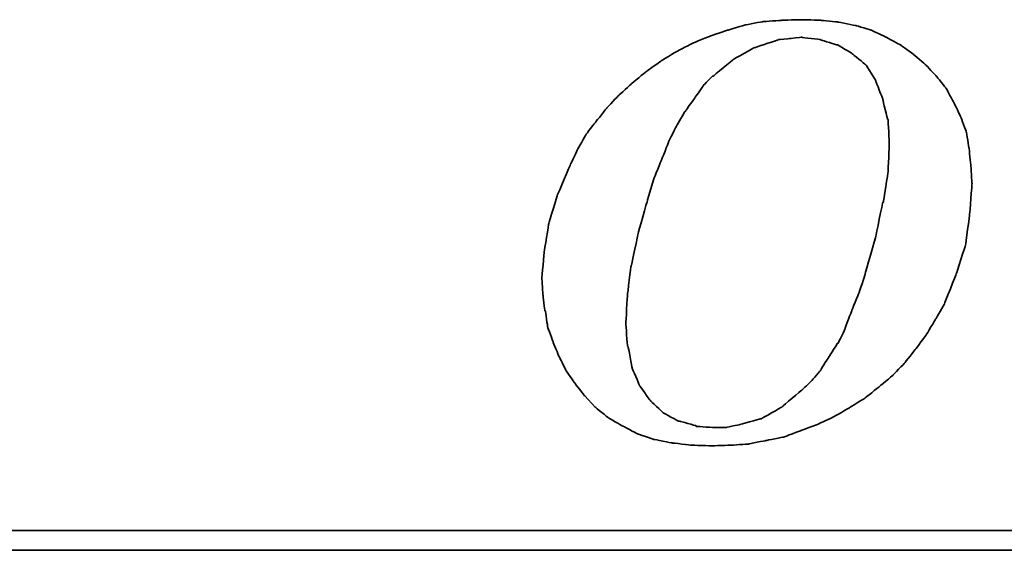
# Model space of a CAD drawing. Header units: millimetres. Extents: x 51 to 427, y -179 to -56.
# Tile 35 of 53: x 301.69 to 307.98, y -143.7 to -140.31. Entities that reach past the tile are written whole.
import ezdxf

# ---------------------------------------------------------------- set-up
doc = ezdxf.new("R2010")
doc.units = ezdxf.units.MM
doc.header["$LTSCALE"] = 0.15
doc.layers.add('DIM', color=4, linetype='CONTINUOUS')
doc.layers.add('layer 1', color=7, linetype='CONTINUOUS')

# ---------------------------------------------------------------- blocks, each defined once
blk = doc.blocks.new('TBI MOTION logo(完整正式版)')
at = {"layer": 'layer 1', "color": 22, "lineweight": 35}
for points, knots in [([(-11.34375, -6.98375), (-11.34375, -6.98375), (-10.91375, -7.43875), (-10.91375, -7.43875), (-10.91375, -7.43875), (-10.91375, -7.43875), (-10.38625, -7.87125), (-10.38625, -7.87125), (-10.38625, -7.87125), (-10.38625, -7.87125), (-9.81125, -8.20375), (-9.81125, -8.20375), (-9.81125, -8.20375), (-9.81125, -8.20375), (-9.21125, -8.51875), (-9.21125, -8.51875), (-9.21125, -8.51875), (-9.21125, -8.51875), (-8.51625, -8.75875), (-8.51625, -8.75875), (-8.51625, -8.75875), (-8.51625, -8.75875), (-7.77125, -8.90375), (-7.77125, -8.90375), (-7.77125, -8.90375), (-7.77125, -8.90375), (-6.97875, -8.99875), (-6.97875, -8.99875), (-6.97875, -8.99875), (-6.97875, -8.99875), (-6.14125, -9.02375), (-6.14125, -9.02375), (-6.14125, -9.02375), (-6.14125, -9.02375), (-5.37125, -8.99875), (-5.37125, -8.99875), (-5.37125, -8.99875), (-5.37125, -8.99875), (-4.65375, -8.94875), (-4.65375, -8.94875), (-4.65375, -8.94875), (-4.65375, -8.94875), (-3.93375, -8.80625), (-3.93375, -8.80625), (-3.93375, -8.80625), (-3.93375, -8.80625), (-3.21375, -8.66375), (-3.21375, -8.66375), (-3.21375, -8.66375), (-3.21375, -8.66375), (-2.49375, -8.39875), (-2.49375, -8.39875), (-2.49375, -8.39875), (-2.49375, -8.39875), (-1.79875, -8.13375), (-1.79875, -8.13375), (-1.79875, -8.13375), (-1.79875, -8.13375), (-1.17375, -7.84375), (-1.17375, -7.84375), (-1.17375, -7.84375), (-1.17375, -7.84375), (-0.52375, -7.46375), (-0.52375, -7.46375), (-0.52375, -7.46375), (-0.52375, -7.46375), (0.10124, -7.07875), (0.10124, -7.07875), (0.10124, -7.07875), (0.10124, -7.07875), (0.67625, -6.62375), (0.67625, -6.62375), (0.67625, -6.62375), (0.67625, -6.62375), (1.24874, -6.14375), (1.24874, -6.14375), (1.24874, -6.14375), (1.24874, -6.14375), (1.72874, -5.64125), (1.72874, -5.64125), (1.72874, -5.64125), (1.72874, -5.64125), (2.18624, -5.06375), (2.18624, -5.06375), (2.18624, -5.06375), (2.18624, -5.06375), (2.61625, -4.48874), (2.61625, -4.48874), (2.61625, -4.48874), (2.61625, -4.48874), (3.00125, -3.83874), (3.00125, -3.83874), (3.00125, -3.83874), (3.00125, -3.83874), (3.36124, -3.21374), (3.36124, -3.21374), (3.36124, -3.21374), (3.36124, -3.21374), (3.84374, -1.99125), (3.84374, -1.99125), (3.84374, -1.99125), (3.84374, -1.99125), (4.22625, -0.81875), (4.22625, -0.81875), (4.22625, -0.81875), (4.22625, -0.81875), (4.39125, 0.45624), (4.39125, 0.45624), (4.39125, 0.45624), (4.39125, 0.45624), (4.48874, 1.70124), (4.48874, 1.70124), (4.48874, 1.70124), (4.48874, 1.70124), (4.43874, 2.44625), (4.43874, 2.44625), (4.43874, 2.44625), (4.43874, 2.44625), (4.36874, 3.14125), (4.36874, 3.14125), (4.36874, 3.14125), (4.36874, 3.14125), (4.25125, 3.81125), (4.25125, 3.81125), (4.25125, 3.81125), (4.25125, 3.81125), (4.03124, 4.41125), (4.03124, 4.41125), (4.03124, 4.41125), (4.03124, 4.41125), (3.74374, 5.01125), (3.74374, 5.01125), (3.74374, 5.01125), (3.74374, 5.01125), (3.43124, 5.58875), (3.43124, 5.58875), (3.43124, 5.58875), (3.43124, 5.58875), (3.02625, 6.09125), (3.02625, 6.09125), (3.02625, 6.09125), (3.02625, 6.09125), (2.59374, 6.54875), (2.59374, 6.54875), (2.59374, 6.54875), (2.59374, 6.54875), (2.09124, 6.98125), (2.09124, 6.98125), (2.09124, 6.98125), (2.09124, 6.98125), (1.56124, 7.36625), (1.56124, 7.36625), (1.56124, 7.36625), (1.56124, 7.36625), (0.98624, 7.67625), (0.98624, 7.67625), (0.98624, 7.67625), (0.98624, 7.67625), (0.38624, 7.96375), (0.38624, 7.96375), (0.38624, 7.96375), (0.38624, 7.96375), (-0.25875, 8.15625), (-0.25875, 8.15625), (-0.25875, 8.15625), (-0.25875, 8.15625), (-0.98125, 8.30125), (-0.98125, 8.30125), (-0.98125, 8.30125), (-0.98125, 8.30125), (-1.70124, 8.37125), (-1.70124, 8.37125), (-1.70124, 8.37125), (-1.70124, 8.37125), (-2.49375, 8.39624), (-2.49375, 8.39624), (-2.49375, 8.39624), (-2.49375, 8.39624), (-3.28625, 8.37125), (-3.28625, 8.37125), (-3.28625, 8.37125), (-3.28625, 8.37125), (-4.05125, 8.32125), (-4.05125, 8.32125), (-4.05125, 8.32125), (-4.05125, 8.32125), (-4.77375, 8.18125), (-4.77375, 8.18125), (-4.77375, 8.18125), (-4.77375, 8.18125), (-5.51625, 7.96375), (-5.51625, 7.96375), (-5.51625, 7.96375), (-5.51625, 7.96375), (-6.21125, 7.72625), (-6.21125, 7.72625), (-6.21125, 7.72625), (-6.21125, 7.72625), (-6.92875, 7.43625), (-6.92875, 7.43625), (-6.92875, 7.43625), (-6.92875, 7.43625), (-7.57875, 7.10125), (-7.57875, 7.10125), (-7.57875, 7.10125), (-7.57875, 7.10125), (-8.24875, 6.69125), (-8.24875, 6.69125), (-8.24875, 6.69125), (-8.24875, 6.69125), (-8.84875, 6.26125), (-8.84875, 6.26125), (-8.84875, 6.26125), (-8.84875, 6.26125), (-9.42625, 5.78125), (-9.42625, 5.78125), (-9.42625, 5.78125), (-9.42625, 5.78125), (-9.95375, 5.30125), (-9.95375, 5.30125), (-9.95375, 5.30125), (-9.95375, 5.30125), (-10.43375, 4.79624), (-10.43375, 4.79624), (-10.43375, 4.79624), (-10.43375, 4.79624), (-10.88875, 4.22125), (-10.88875, 4.22125), (-10.88875, 4.22125), (-10.88875, 4.22125), (-11.29875, 3.69375), (-11.29875, 3.69375), (-11.29875, 3.69375), (-11.29875, 3.69375), (-11.63375, 3.09125), (-11.63375, 3.09125), (-11.63375, 3.09125), (-11.63375, 3.09125), (-11.91875, 2.49625), (-11.91875, 2.49625), (-11.91875, 2.49625), (-11.91875, 2.49625), (-12.44875, 1.24625), (-12.44875, 1.24625), (-12.44875, 1.24625), (-12.44875, 1.24625), (-12.80875, 0.06874), (-12.80875, 0.06874), (-12.80875, 0.06874), (-12.80875, 0.06874), (-12.99875, -1.07875), (-12.99875, -1.07875), (-12.99875, -1.07875), (-12.99875, -1.07875), (-13.09375, -2.18375), (-13.09375, -2.18375), (-13.09375, -2.18375), (-13.09375, -2.18375), (-13.04875, -2.85375), (-13.04875, -2.85375), (-13.04875, -2.85375), (-13.04875, -2.85375), (-12.97375, -3.50375), (-12.97375, -3.50375), (-12.97375, -3.50375), (-12.97375, -3.50375), (-12.95375, -3.50375), (-12.95375, -3.50375), (-12.95375, -3.50375), (-12.95375, -3.50375), (-12.85375, -4.17375), (-12.85375, -4.17375), (-12.85375, -4.17375), (-12.85375, -4.17375), (-12.63875, -4.77624), (-12.63875, -4.77624), (-12.63875, -4.77624), (-12.63875, -4.77624), (-12.39875, -5.35125), (-12.39875, -5.35125), (-12.39875, -5.35125), (-12.39875, -5.35125), (-12.11375, -5.92875), (-12.11375, -5.92875), (-12.11375, -5.92875), (-12.11375, -5.92875), (-11.75375, -6.45375), (-11.75375, -6.45375), (-11.75375, -6.45375), (-11.75375, -6.45375), (-11.34375, -6.98375), (-11.34375, -6.98375)], [0, 0, 0, 0, 0.01369863, 0.01369863, 0.01369863, 0.01369864, 0.02739726, 0.02739726, 0.02739726, 0.02739727, 0.04109589, 0.04109589, 0.04109589, 0.0410959, 0.05479452, 0.05479452, 0.05479452, 0.05479453, 0.06849315, 0.06849315, 0.06849315, 0.06849316, 0.08219178, 0.08219178, 0.08219178, 0.08219179, 0.09589041, 0.09589041, 0.09589041, 0.09589042, 0.10958904, 0.10958904, 0.10958904, 0.10958905, 0.12328767, 0.12328767, 0.12328767, 0.12328768, 0.1369863, 0.1369863, 0.1369863, 0.13698631, 0.15068493, 0.15068493, 0.15068493, 0.15068494, 0.16438356, 0.16438356, 0.16438356, 0.16438357, 0.17808219, 0.17808219, 0.17808219, 0.1780822, 0.19178082, 0.19178082, 0.19178082, 0.19178083, 0.20547945, 0.20547945, 0.20547945, 0.20547946, 0.21917808, 0.21917808, 0.21917808, 0.21917809, 0.23287671, 0.23287671, 0.23287671, 0.23287672, 0.24657534, 0.24657534, 0.24657534, 0.24657535, 0.26027397, 0.26027397, 0.26027397, 0.26027398, 0.2739726, 0.2739726, 0.2739726, 0.27397261, 0.28767123, 0.28767123, 0.28767123, 0.28767124, 0.30136986, 0.30136986, 0.30136986, 0.30136987, 0.31506849, 0.31506849, 0.31506849, 0.3150685, 0.32876712, 0.32876712, 0.32876712, 0.32876713, 0.34246575, 0.34246575, 0.34246575, 0.34246576, 0.35616438, 0.35616438, 0.35616438, 0.35616439, 0.36986301, 0.36986301, 0.36986301, 0.36986302, 0.38356164, 0.38356164, 0.38356164, 0.38356165, 0.39726027, 0.39726027, 0.39726027, 0.39726028, 0.4109589, 0.4109589, 0.4109589, 0.41095891, 0.42465753, 0.42465753, 0.42465753, 0.42465754, 0.43835616, 0.43835616, 0.43835616, 0.43835617, 0.45205479, 0.45205479, 0.45205479, 0.4520548, 0.46575342, 0.46575342, 0.46575342, 0.46575343, 0.47945205, 0.47945205, 0.47945205, 0.47945206, 0.49315068, 0.49315068, 0.49315068, 0.49315069, 0.50684932, 0.50684932, 0.50684932, 0.50684933, 0.52054795, 0.52054795, 0.52054795, 0.52054796, 0.53424658, 0.53424658, 0.53424658, 0.53424659, 0.54794521, 0.54794521, 0.54794521, 0.54794522, 0.56164384, 0.56164384, 0.56164384, 0.56164385, 0.57534247, 0.57534247, 0.57534247, 0.57534248, 0.5890411, 0.5890411, 0.5890411, 0.58904111, 0.60273973, 0.60273973, 0.60273973, 0.60273974, 0.61643836, 0.61643836, 0.61643836, 0.61643837, 0.63013699, 0.63013699, 0.63013699, 0.630137, 0.64383562, 0.64383562, 0.64383562, 0.64383563, 0.65753425, 0.65753425, 0.65753425, 0.65753426, 0.67123288, 0.67123288, 0.67123288, 0.67123289, 0.68493151, 0.68493151, 0.68493151, 0.68493152, 0.69863014, 0.69863014, 0.69863014, 0.69863015, 0.71232877, 0.71232877, 0.71232877, 0.71232878, 0.7260274, 0.7260274, 0.7260274, 0.72602741, 0.73972603, 0.73972603, 0.73972603, 0.73972604, 0.75342466, 0.75342466, 0.75342466, 0.75342467, 0.76712329, 0.76712329, 0.76712329, 0.7671233, 0.78082192, 0.78082192, 0.78082192, 0.78082193, 0.79452055, 0.79452055, 0.79452055, 0.79452056, 0.80821918, 0.80821918, 0.80821918, 0.80821919, 0.82191781, 0.82191781, 0.82191781, 0.82191782, 0.83561644, 0.83561644, 0.83561644, 0.83561645, 0.84931507, 0.84931507, 0.84931507, 0.84931508, 0.8630137, 0.8630137, 0.8630137, 0.86301371, 0.87671233, 0.87671233, 0.87671233, 0.87671234, 0.89041096, 0.89041096, 0.89041096, 0.89041097, 0.90410959, 0.90410959, 0.90410959, 0.9041096, 0.91780822, 0.91780822, 0.91780822, 0.91780823, 0.93150685, 0.93150685, 0.93150685, 0.93150686, 0.94520548, 0.94520548, 0.94520548, 0.94520549, 0.95890411, 0.95890411, 0.95890411, 0.95890412, 0.97260274, 0.97260274, 0.97260274, 0.97260275, 0.98630137, 0.98630137, 0.98630137, 0.98630138, 1, 1, 1, 1]), ([(-8.77875, 1.03124), (-8.77875, 1.03124), (-8.51625, 1.89625), (-8.51625, 1.89625), (-8.51625, 1.89625), (-8.51625, 1.89625), (-8.20375, 2.66375), (-8.20375, 2.66375), (-8.20375, 2.66375), (-8.20375, 2.66375), (-7.91625, 3.38125), (-7.91625, 3.38125), (-7.91625, 3.38125), (-7.91625, 3.38125), (-7.91625, 3.40624), (-7.91625, 3.40624), (-7.91625, 3.40624), (-7.91625, 3.40624), (-7.57875, 4.07624), (-7.57875, 4.07624), (-7.57875, 4.07624), (-7.57875, 4.07624), (-7.24375, 4.65125), (-7.24375, 4.65125), (-7.24375, 4.65125), (-7.24375, 4.65125), (-7.21875, 4.65125), (-7.21875, 4.65125), (-7.21875, 4.65125), (-7.21875, 4.65125), (-7.21875, 4.67624), (-7.21875, 4.67624), (-7.21875, 4.67624), (-7.21875, 4.67624), (-6.83625, 5.20375), (-6.83625, 5.20375), (-6.83625, 5.20375), (-6.83625, 5.20375), (-6.49875, 5.68625), (-6.49875, 5.68625), (-6.49875, 5.68625), (-6.49875, 5.68625), (-6.49875, 5.70625), (-6.49875, 5.70625), (-6.49875, 5.70625), (-6.49875, 5.70625), (-6.11625, 6.09125), (-6.11625, 6.09125), (-6.11625, 6.09125), (-6.11625, 6.09125), (-6.09125, 6.09125), (-6.09125, 6.09125), (-6.09125, 6.09125), (-6.09125, 6.09125), (-5.27375, 6.76625), (-5.27375, 6.76625), (-5.27375, 6.76625), (-5.27375, 6.76625), (-5.24875, 6.76625), (-5.24875, 6.76625), (-5.24875, 6.76625), (-5.24875, 6.76625), (-5.24875, 6.78625), (-5.24875, 6.78625), (-5.24875, 6.78625), (-5.24875, 6.78625), (-4.38875, 7.26624), (-4.38875, 7.26624), (-4.38875, 7.26624), (-4.38875, 7.26624), (-4.36125, 7.26624), (-4.36125, 7.26624), (-4.36125, 7.26624), (-4.36125, 7.26624), (-3.93375, 7.41125), (-3.93375, 7.41125), (-3.93375, 7.41125), (-3.93375, 7.41125), (-3.47375, 7.55625), (-3.47375, 7.55625), (-3.47375, 7.55625), (-3.47375, 7.55625), (-3.45375, 7.55625), (-3.45375, 7.55625), (-3.45375, 7.55625), (-3.45375, 7.55625), (-3.42875, 7.58124), (-3.42875, 7.58124), (-3.42875, 7.58124), (-3.42875, 7.58124), (-2.97375, 7.62625), (-2.97375, 7.62625), (-2.97375, 7.62625), (-2.97375, 7.62625), (-2.49375, 7.67625), (-2.49375, 7.67625), (-2.49375, 7.67625), (-2.49375, 7.67625), (-2.46875, 7.67625), (-2.46875, 7.67625), (-2.46875, 7.67625), (-2.46875, 7.67625), (-1.70124, 7.58124), (-1.70124, 7.58124), (-1.70124, 7.58124), (-1.70124, 7.58124), (-1.67875, 7.55625), (-1.67875, 7.55625), (-1.67875, 7.55625), (-1.67875, 7.55625), (-1.65375, 7.55625), (-1.65375, 7.55625), (-1.65375, 7.55625), (-1.65375, 7.55625), (-1.03125, 7.36625), (-1.03125, 7.36625), (-1.03125, 7.36625), (-1.03125, 7.36625), (-1.00625, 7.36625), (-1.00625, 7.36625), (-1.00625, 7.36625), (-1.00625, 7.36625), (-0.43124, 7.02624), (-0.43124, 7.02624), (-0.43124, 7.02624), (-0.43124, 7.02624), (-0.40625, 7.00624), (-0.40625, 7.00624), (-0.40625, 7.00624), (-0.40625, 7.00624), (0.12124, 6.57124), (0.12124, 6.57124), (0.12124, 6.57124), (0.12124, 6.57124), (0.14624, 6.54875), (0.14624, 6.54875), (0.14624, 6.54875), (0.14624, 6.54875), (0.17124, 6.52375), (0.17124, 6.52375), (0.17124, 6.52375), (0.17124, 6.52375), (0.55625, 5.89875), (0.55625, 5.89875), (0.55625, 5.89875), (0.55625, 5.89875), (0.55625, 5.87625), (0.55625, 5.87625), (0.55625, 5.87625), (0.55625, 5.87625), (0.84124, 5.15625), (0.84124, 5.15625), (0.84124, 5.15625), (0.84124, 5.15625), (0.84124, 5.13125), (0.84124, 5.13125), (0.84124, 5.13125), (0.84124, 5.13125), (1.03624, 4.31875), (1.03624, 4.31875), (1.03624, 4.31875), (1.03624, 4.31875), (1.05624, 4.31875), (1.05624, 4.31875), (1.05624, 4.31875), (1.05624, 4.31875), (1.05624, 4.29125), (1.05624, 4.29125), (1.05624, 4.29125), (1.05624, 4.29125), (1.10625, 3.33125), (1.10625, 3.33125), (1.10625, 3.33125), (1.10625, 3.33125), (1.10625, 3.30875), (1.10625, 3.30875), (1.10625, 3.30875), (1.10625, 3.30875), (1.05624, 2.20624), (1.05624, 2.20624), (1.05624, 2.20624), (1.05624, 2.20624), (1.05624, 2.18124), (1.05624, 2.18124), (1.05624, 2.18124), (1.05624, 2.18124), (0.86624, 0.93624), (0.86624, 0.93624), (0.86624, 0.93624), (0.86624, 0.93624), (0.84124, 0.93624), (0.84124, 0.93624), (0.84124, 0.93624), (0.84124, 0.93624), (0.55625, -0.45874), (0.55625, -0.45874), (0.55625, -0.45874), (0.55625, -0.45874), (0.12124, -1.99125), (0.12124, -1.99125), (0.12124, -1.99125), (0.12124, -1.99125), (0.12124, -2.01874), (0.12124, -2.01874), (0.12124, -2.01874), (0.12124, -2.01874), (-0.13874, -2.78375), (-0.13874, -2.78375), (-0.13874, -2.78375), (-0.13874, -2.78375), (-0.43124, -3.50375), (-0.43124, -3.50375), (-0.43124, -3.50375), (-0.43124, -3.50375), (-0.69375, -4.19875), (-0.69375, -4.19875), (-0.69375, -4.19875), (-0.69375, -4.19875), (-0.69375, -4.22375), (-0.69375, -4.22375), (-0.69375, -4.22375), (-0.69375, -4.22375), (-0.98125, -4.82374), (-0.98125, -4.82374), (-0.98125, -4.82374), (-0.98125, -4.82374), (-1.00625, -4.82374), (-1.00625, -4.82374), (-1.00625, -4.82374), (-1.00625, -4.82374), (-1.33875, -5.35125), (-1.33875, -5.35125), (-1.33875, -5.35125), (-1.33875, -5.35125), (-1.67875, -5.87875), (-1.67875, -5.87875), (-1.67875, -5.87875), (-1.67875, -5.87875), (-1.67875, -5.90375), (-1.67875, -5.90375), (-1.67875, -5.90375), (-1.67875, -5.90375), (-2.05875, -6.35875), (-2.05875, -6.35875), (-2.05875, -6.35875), (-2.05875, -6.35875), (-2.08375, -6.38375), (-2.08375, -6.38375), (-2.08375, -6.38375), (-2.08375, -6.38375), (-2.46875, -6.74375), (-2.46875, -6.74375), (-2.46875, -6.74375), (-2.46875, -6.74375), (-3.25875, -7.41625), (-3.25875, -7.41625), (-3.25875, -7.41625), (-3.25875, -7.41625), (-3.28625, -7.43875), (-3.28625, -7.43875), (-3.28625, -7.43875), (-3.28625, -7.43875), (-4.12375, -7.91875), (-4.12375, -7.91875), (-4.12375, -7.91875), (-4.12375, -7.91875), (-4.14875, -7.91875), (-4.14875, -7.91875), (-4.14875, -7.91875), (-4.14875, -7.91875), (-4.17125, -7.91875), (-4.17125, -7.91875), (-4.17125, -7.91875), (-4.17125, -7.91875), (-5.03375, -8.15875), (-5.03375, -8.15875), (-5.03375, -8.15875), (-5.03375, -8.15875), (-5.51625, -8.25625), (-5.51625, -8.25625), (-5.51625, -8.25625), (-5.51625, -8.25625), (-5.54125, -8.27875), (-5.54125, -8.27875), (-5.54125, -8.27875), (-5.54125, -8.27875), (-5.56375, -8.27875), (-5.56375, -8.27875), (-5.56375, -8.27875), (-5.56375, -8.27875), (-5.99625, -8.27875), (-5.99625, -8.27875), (-5.99625, -8.27875), (-5.99625, -8.27875), (-6.76375, -8.23125), (-6.76375, -8.23125), (-6.76375, -8.23125), (-6.76375, -8.23125), (-6.78875, -8.23125), (-6.78875, -8.23125), (-6.78875, -8.23125), (-6.78875, -8.23125), (-6.78875, -8.20375), (-6.78875, -8.20375), (-6.78875, -8.20375), (-6.78875, -8.20375), (-7.45875, -8.01375), (-7.45875, -8.01375), (-7.45875, -8.01375), (-7.45875, -8.01375), (-7.48375, -8.01375), (-7.48375, -8.01375), (-7.48375, -8.01375), (-7.48375, -8.01375), (-7.50875, -8.01375), (-7.50875, -8.01375), (-7.50875, -8.01375), (-7.50875, -8.01375), (-8.13125, -7.67875), (-8.13125, -7.67875), (-8.13125, -7.67875), (-8.13125, -7.67875), (-8.15625, -7.65375), (-8.15625, -7.65375), (-8.15625, -7.65375), (-8.15625, -7.65375), (-8.65875, -7.17375), (-8.65875, -7.17375), (-8.65875, -7.17375), (-8.65875, -7.17375), (-8.68375, -7.14875), (-8.68375, -7.14875), (-8.68375, -7.14875), (-8.68375, -7.14875), (-9.08875, -6.57375), (-9.08875, -6.57375), (-9.08875, -6.57375), (-9.08875, -6.57375), (-9.11375, -6.54875), (-9.11375, -6.54875), (-9.11375, -6.54875), (-9.11375, -6.54875), (-9.11375, -6.52875), (-9.11375, -6.52875), (-9.11375, -6.52875), (-9.11375, -6.52875), (-9.40375, -5.85375), (-9.40375, -5.85375), (-9.40375, -5.85375), (-9.40375, -5.85375), (-9.40375, -5.82875), (-9.40375, -5.82875), (-9.40375, -5.82875), (-9.40375, -5.82875), (-9.56875, -4.96875), (-9.56875, -4.96875), (-9.56875, -4.96875), (-9.56875, -4.96875), (-9.59375, -4.94375), (-9.59375, -4.94375), (-9.59375, -4.94375), (-9.59375, -4.94375), (-9.66375, -4.03375), (-9.66375, -4.03375), (-9.66375, -4.03375), (-9.66375, -4.03375), (-9.66375, -4.00875), (-9.66375, -4.00875), (-9.66375, -4.00875), (-9.66375, -4.00875), (-9.59375, -2.85375), (-9.59375, -2.85375), (-9.59375, -2.85375), (-9.59375, -2.85375), (-9.45125, -1.65875), (-9.45125, -1.65875), (-9.45125, -1.65875), (-9.45125, -1.65875), (-9.42625, -1.63375), (-9.42625, -1.63375), (-9.42625, -1.63375), (-9.42625, -1.63375), (-9.16125, -0.33875), (-9.16125, -0.33875), (-9.16125, -0.33875), (-9.16125, -0.33875), (-8.77875, 1.00624), (-8.77875, 1.00624), (-8.77875, 1.00624), (-8.77875, 1.00624), (-8.77875, 1.03124), (-8.77875, 1.03124)], [0, 0, 0, 0, 0.01020408, 0.01020408, 0.01020408, 0.01020409, 0.02040816, 0.02040816, 0.02040816, 0.02040817, 0.03061224, 0.03061224, 0.03061224, 0.03061225, 0.04081633, 0.04081633, 0.04081633, 0.04081634, 0.05102041, 0.05102041, 0.05102041, 0.05102042, 0.06122449, 0.06122449, 0.06122449, 0.0612245, 0.07142857, 0.07142857, 0.07142857, 0.07142858, 0.08163265, 0.08163265, 0.08163265, 0.08163266, 0.09183673, 0.09183673, 0.09183673, 0.09183674, 0.10204082, 0.10204082, 0.10204082, 0.10204083, 0.1122449, 0.1122449, 0.1122449, 0.11224491, 0.12244898, 0.12244898, 0.12244898, 0.12244899, 0.13265306, 0.13265306, 0.13265306, 0.13265307, 0.14285714, 0.14285714, 0.14285714, 0.14285715, 0.15306122, 0.15306122, 0.15306122, 0.15306123, 0.16326531, 0.16326531, 0.16326531, 0.16326532, 0.17346939, 0.17346939, 0.17346939, 0.1734694, 0.18367347, 0.18367347, 0.18367347, 0.18367348, 0.19387755, 0.19387755, 0.19387755, 0.19387756, 0.20408163, 0.20408163, 0.20408163, 0.20408164, 0.21428571, 0.21428571, 0.21428571, 0.21428572, 0.2244898, 0.2244898, 0.2244898, 0.22448981, 0.23469388, 0.23469388, 0.23469388, 0.23469389, 0.24489796, 0.24489796, 0.24489796, 0.24489797, 0.25510204, 0.25510204, 0.25510204, 0.25510205, 0.26530612, 0.26530612, 0.26530612, 0.26530613, 0.2755102, 0.2755102, 0.2755102, 0.27551021, 0.28571429, 0.28571429, 0.28571429, 0.2857143, 0.29591837, 0.29591837, 0.29591837, 0.29591838, 0.30612245, 0.30612245, 0.30612245, 0.30612246, 0.31632653, 0.31632653, 0.31632653, 0.31632654, 0.32653061, 0.32653061, 0.32653061, 0.32653062, 0.33673469, 0.33673469, 0.33673469, 0.3367347, 0.34693878, 0.34693878, 0.34693878, 0.34693879, 0.35714286, 0.35714286, 0.35714286, 0.35714287, 0.36734694, 0.36734694, 0.36734694, 0.36734695, 0.37755102, 0.37755102, 0.37755102, 0.37755103, 0.3877551, 0.3877551, 0.3877551, 0.38775511, 0.39795918, 0.39795918, 0.39795918, 0.39795919, 0.40816327, 0.40816327, 0.40816327, 0.40816328, 0.41836735, 0.41836735, 0.41836735, 0.41836736, 0.42857143, 0.42857143, 0.42857143, 0.42857144, 0.43877551, 0.43877551, 0.43877551, 0.43877552, 0.44897959, 0.44897959, 0.44897959, 0.4489796, 0.45918367, 0.45918367, 0.45918367, 0.45918368, 0.46938776, 0.46938776, 0.46938776, 0.46938777, 0.47959184, 0.47959184, 0.47959184, 0.47959185, 0.48979592, 0.48979592, 0.48979592, 0.48979593, 0.5, 0.5, 0.5, 0.50000001, 0.51020408, 0.51020408, 0.51020408, 0.51020409, 0.52040816, 0.52040816, 0.52040816, 0.52040817, 0.53061224, 0.53061224, 0.53061224, 0.53061225, 0.54081633, 0.54081633, 0.54081633, 0.54081634, 0.55102041, 0.55102041, 0.55102041, 0.55102042, 0.56122449, 0.56122449, 0.56122449, 0.5612245, 0.57142857, 0.57142857, 0.57142857, 0.57142858, 0.58163265, 0.58163265, 0.58163265, 0.58163266, 0.59183673, 0.59183673, 0.59183673, 0.59183674, 0.60204082, 0.60204082, 0.60204082, 0.60204083, 0.6122449, 0.6122449, 0.6122449, 0.61224491, 0.62244898, 0.62244898, 0.62244898, 0.62244899, 0.63265306, 0.63265306, 0.63265306, 0.63265307, 0.64285714, 0.64285714, 0.64285714, 0.64285715, 0.65306122, 0.65306122, 0.65306122, 0.65306123, 0.66326531, 0.66326531, 0.66326531, 0.66326532, 0.67346939, 0.67346939, 0.67346939, 0.6734694, 0.68367347, 0.68367347, 0.68367347, 0.68367348, 0.69387755, 0.69387755, 0.69387755, 0.69387756, 0.70408163, 0.70408163, 0.70408163, 0.70408164, 0.71428571, 0.71428571, 0.71428571, 0.71428572, 0.7244898, 0.7244898, 0.7244898, 0.72448981, 0.73469388, 0.73469388, 0.73469388, 0.73469389, 0.74489796, 0.74489796, 0.74489796, 0.74489797, 0.75510204, 0.75510204, 0.75510204, 0.75510205, 0.76530612, 0.76530612, 0.76530612, 0.76530613, 0.7755102, 0.7755102, 0.7755102, 0.77551021, 0.78571429, 0.78571429, 0.78571429, 0.7857143, 0.79591837, 0.79591837, 0.79591837, 0.79591838, 0.80612245, 0.80612245, 0.80612245, 0.80612246, 0.81632653, 0.81632653, 0.81632653, 0.81632654, 0.82653061, 0.82653061, 0.82653061, 0.82653062, 0.83673469, 0.83673469, 0.83673469, 0.8367347, 0.84693878, 0.84693878, 0.84693878, 0.84693879, 0.85714286, 0.85714286, 0.85714286, 0.85714287, 0.86734694, 0.86734694, 0.86734694, 0.86734695, 0.87755102, 0.87755102, 0.87755102, 0.87755103, 0.8877551, 0.8877551, 0.8877551, 0.88775511, 0.89795918, 0.89795918, 0.89795918, 0.89795919, 0.90816327, 0.90816327, 0.90816327, 0.90816328, 0.91836735, 0.91836735, 0.91836735, 0.91836736, 0.92857143, 0.92857143, 0.92857143, 0.92857144, 0.93877551, 0.93877551, 0.93877551, 0.93877552, 0.94897959, 0.94897959, 0.94897959, 0.9489796, 0.95918367, 0.95918367, 0.95918367, 0.95918368, 0.96938776, 0.96938776, 0.96938776, 0.96938777, 0.97959184, 0.97959184, 0.97959184, 0.97959185, 0.98979592, 0.98979592, 0.98979592, 0.98979593, 1, 1, 1, 1]), ([(75.90875, -9.47875), (75.90875, -9.47875), (75.90875, -12.28625), (75.90875, -12.28625), (75.90875, -12.28625), (75.90875, -12.28625), (75.90875, -12.47875), (75.90875, -12.47875), (75.90875, -12.47875), (75.90875, -12.47875), (75.71625, -12.47875), (75.71625, -12.47875), (75.71625, -12.47875), (75.71625, -12.47875), (-88.32875, -12.47875), (-88.32875, -12.47875), (-88.32875, -12.47875), (-88.32875, -12.47875), (-88.32875, -13.29375), (-88.32875, -13.29375), (-88.32875, -13.29375), (-88.32875, -13.29375), (82.89125, -13.29375), (82.89125, -13.29375), (82.89125, -13.29375), (82.89125, -13.29375), (75.90875, -9.47875), (75.90875, -9.47875)], [0, 0, 0, 0, 0.14285714, 0.14285714, 0.14285714, 0.14285715, 0.28571429, 0.28571429, 0.28571429, 0.2857143, 0.42857143, 0.42857143, 0.42857143, 0.42857144, 0.57142857, 0.57142857, 0.57142857, 0.57142858, 0.71428571, 0.71428571, 0.71428571, 0.71428572, 0.85714286, 0.85714286, 0.85714286, 0.85714287, 1, 1, 1, 1])]:
    blk.add_open_spline(points, degree=3, knots=knots, dxfattribs=at)

msp = doc.modelspace()

# ---------------------------------------------------------------- block references
at = {"layer": 'DIM', "color": 0, "xscale": 0.1563722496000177, "yscale": 0.1563722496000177, "zscale": 0.1563722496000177}
msp.add_blockref('TBI MOTION logo(完整正式版)', (307.0748, -141.6261), dxfattribs=at)

doc.saveas('drawing.dxf')
